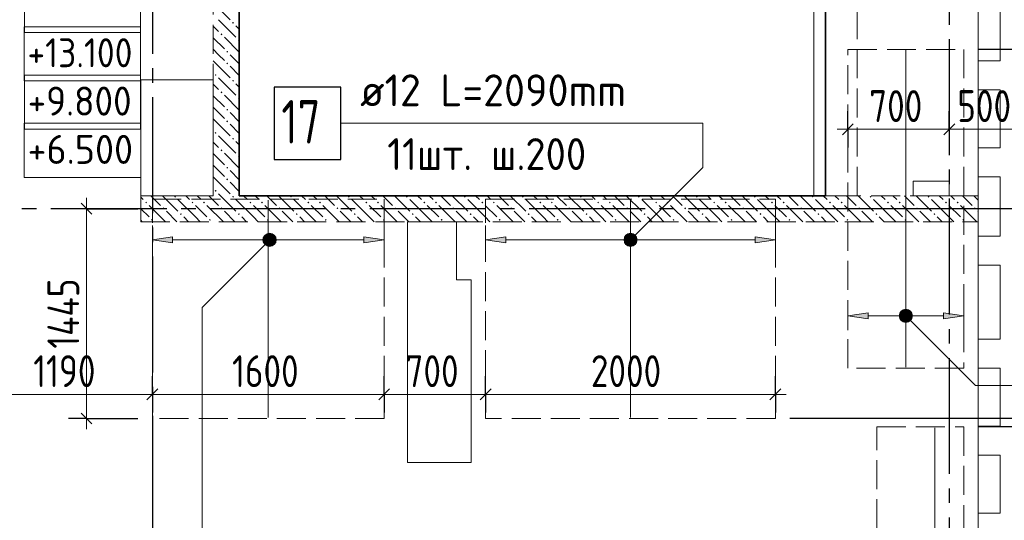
# Model space of a CAD drawing. Header units: millimetres. Extents: x 0 to 32165, y 0 to 42000.
# Tile 6 of 12: x 15409 to 22204, y 22480 to 25935. Entities that reach past the tile are written whole.
import ezdxf

# ---------------------------------------------------------------- set-up
doc = ezdxf.new("R2010")
doc.units = ezdxf.units.MM
doc.linetypes.add('______2', pattern=[270, 200, -70])
doc.linetypes.add('______5', pattern=[1100, 800, -100, 100, -100])
for name, color, linetype, lineweight in [('Standard', 7, 'Continuous', 25), ('Высотные отметки', 7, 'Continuous', 25), ('ДОП Верх по Х', 7, 'Continuous', 25), ('ЖБ Балка Вышележаща', 7, 'Continuous', 25), ('Оси', 40, '______5', 18), ('Позиционная метка номер позиции', 7, 'Continuous', 13), ('Примечания', 7, 'Continuous', 25), ('Размерная выноска', 7, 'Continuous', 13)]:
    doc.layers.add(name, color=color, linetype=linetype, lineweight=lineweight)
for name, color, linetype, lineweight, true_color in [('ЖБ Балка Нижележащая', 7, '______2', 25, 0x8c8cff), ('ЖБ Перекрытие верхний уровень', 7, 'Continuous', 25, 0xe0e0ff), ('ЖБ Стена верхний уровень', 7, 'Continuous', 25, 0x006e00)]:
    doc.layers.add(name, color=color, linetype=linetype, lineweight=lineweight, true_color=true_color)
doc.styles.add('GOST 2.304-81', font='txt')
doc.styles.add('ISOCPEUR', font='txt')

msp = doc.modelspace()

# ---------------------------------------------------------------- hatches: boundary and pattern name
at = {"layer": 'ДОП Верх по Х', "linetype": 'Continuous', "lineweight": 13, "transparency": 33554687}
for points in [[(16464, 24395.5), (16324, 24415.5), (16464, 24435.5)], [(18764, 24395.5), (18624, 24415.5), (18764, 24435.5)], [(21264, 23871), (21124, 23891), (21264, 23911)]]:
    msp.add_hatch(color=7, dxfattribs=at).paths.add_polyline_path(points, flags=16)
for points in [[(17091.7, 24396.8), (17091.7, 24434.3), (17086.5, 24415.5)], [(17091.7, 24434.3), (17105.2, 24383.3), (17105.2, 24447.7)], [(17091.7, 24434.3), (17091.7, 24396.8), (17105.2, 24383.3)], [(17105.2, 24447.7), (17124, 24378), (17124, 24453)], [(17105.2, 24447.7), (17105.2, 24383.3), (17124, 24378)], [(17124, 24453), (17124, 24378), (17142.7, 24383.3)], [(17124, 24453), (17142.7, 24383.3), (17142.7, 24447.7)], [(17142.7, 24447.7), (17142.7, 24383.3), (17156.2, 24396.8)], [(17142.7, 24447.7), (17156.2, 24396.8), (17156.2, 24434.3)], [(17156.2, 24434.3), (17156.2, 24396.8), (17161.5, 24415.5)], [(17784, 24395.5), (17924, 24415.5), (17784, 24435.5)], [(19591.7, 24396.8), (19591.7, 24434.3), (19586.5, 24415.5)], [(19591.7, 24434.3), (19605.2, 24383.3), (19605.2, 24447.7)], [(19591.7, 24434.3), (19591.7, 24396.8), (19605.2, 24383.3)], [(19605.2, 24447.7), (19624, 24378), (19624, 24453)], [(19605.2, 24447.7), (19605.2, 24383.3), (19624, 24378)], [(19624, 24453), (19624, 24378), (19642.7, 24383.3)], [(19624, 24453), (19642.7, 24383.3), (19642.7, 24447.7)], [(19642.7, 24447.7), (19642.7, 24383.3), (19656.2, 24396.8)], [(19642.7, 24447.7), (19656.2, 24396.8), (19656.2, 24434.3)], [(19656.2, 24434.3), (19656.2, 24396.8), (19661.5, 24415.5)], [(20484, 24395.5), (20624, 24415.5), (20484, 24435.5)], [(21491.7, 23909.7), (21505.2, 23858.7), (21505.2, 23923.2)], [(21505.2, 23923.2), (21524, 23853.5), (21524, 23928.5)], [(21505.2, 23923.2), (21505.2, 23858.7), (21524, 23853.5)], [(21524, 23928.5), (21524, 23853.5), (21542.7, 23858.7)], [(21524, 23928.5), (21542.7, 23858.7), (21542.7, 23923.2)], [(21542.7, 23923.2), (21542.7, 23858.7), (21556.2, 23872.2)], [(21542.7, 23923.2), (21556.2, 23872.2), (21556.2, 23909.7)], [(21491.7, 23872.2), (21491.7, 23909.7), (21486.5, 23891)], [(21491.7, 23909.7), (21491.7, 23872.2), (21505.2, 23858.7)], [(21556.2, 23909.7), (21556.2, 23872.2), (21561.5, 23891)], [(21784, 23871), (21924, 23891), (21784, 23911)]]:
    msp.add_hatch(color=7, dxfattribs=at).paths.add_polyline_path(points)
at = {"layer": 'ЖБ Стена верхний уровень', "linetype": 'Continuous', "lineweight": 18, "transparency": 33554687}
for points in [[(16874.5, 25913.1), (16881, 25919.6), (16887.5, 25913.1), (16881, 25906.6)], [(16794.5, 25833.1), (16801, 25839.6), (16807.5, 25833.1), (16801, 25826.6)], [(16914.5, 25793.1), (16921, 25799.6), (16924, 25796.6), (16924, 25789.7), (16921, 25786.6)], [(16834.5, 25713.1), (16840.9, 25719.6), (16847.4, 25713.1), (16840.9, 25706.6)], [(16834.5, 25633.1), (16840.9, 25639.6), (16847.4, 25633.1), (16840.9, 25626.6)], [(16754.4, 25553.1), (16760.9, 25559.6), (16767.4, 25553.1), (16760.9, 25546.6)], [(16874.5, 25513.1), (16881, 25519.6), (16887.5, 25513.1), (16881, 25506.6)], [(16794.5, 25433.1), (16801, 25439.6), (16807.5, 25433.1), (16801, 25426.6)], [(16914.5, 25393.1), (16921, 25399.6), (16924, 25396.6), (16924, 25389.7), (16921, 25386.6)], [(16834.5, 25313.1), (16840.9, 25319.6), (16847.4, 25313.1), (16840.9, 25306.6)], [(16834.5, 25233.1), (16840.9, 25239.6), (16847.4, 25233.1), (16840.9, 25226.6)], [(16754.4, 25153.1), (16760.9, 25159.6), (16767.4, 25153.1), (16760.9, 25146.6)], [(16874.5, 25113.1), (16881, 25119.6), (16887.5, 25113.1), (16881, 25106.6)], [(16794.5, 25033.1), (16801, 25039.6), (16807.5, 25033.1), (16801, 25026.6)], [(16914.5, 24993.1), (16921, 24999.6), (16924, 24996.6), (16924, 24989.7), (16921, 24986.6)], [(16834.5, 24913.1), (16840.9, 24919.6), (16847.4, 24913.1), (16840.9, 24906.6)], [(16834.5, 24833.1), (16840.9, 24839.6), (16847.4, 24833.1), (16840.9, 24826.6)], [(16754.4, 24753.1), (16760.9, 24759.6), (16767.4, 24753.1), (16760.9, 24746.6)], [(16274.5, 24673.1), (16281, 24679.6), (16287.5, 24673.1), (16281, 24666.6)], [(16474.5, 24713.1), (16481, 24719.6), (16487.5, 24713.1), (16481, 24706.6)], [(16594.5, 24673.1), (16601, 24679.6), (16607.5, 24673.1), (16601, 24666.6)], [(16674.5, 24673.1), (16681, 24679.6), (16687.5, 24673.1), (16681, 24666.6)], [(16874.5, 24713.1), (16881, 24719.6), (16887.5, 24713.1), (16881, 24706.6)], [(16994.5, 24673.1), (17001, 24679.6), (17007.5, 24673.1), (17001, 24666.6)], [(17074.5, 24673.1), (17081, 24679.6), (17087.5, 24673.1), (17081, 24666.6)], [(17274.5, 24713.1), (17281, 24719.6), (17287.5, 24713.1), (17281, 24706.6)], [(17394.5, 24673.1), (17401, 24679.6), (17407.5, 24673.1), (17401, 24666.6)], [(17474.5, 24673.1), (17481, 24679.6), (17487.5, 24673.1), (17481, 24666.6)], [(17674.5, 24713.1), (17681, 24719.6), (17687.5, 24713.1), (17681, 24706.6)], [(17794.5, 24673.1), (17801, 24679.6), (17807.5, 24673.1), (17801, 24666.6)], [(17874.5, 24673.1), (17881, 24679.6), (17887.5, 24673.1), (17881, 24666.6)], [(18074.5, 24713.1), (18081, 24719.6), (18087.5, 24713.1), (18081, 24706.6)], [(18194.5, 24673.1), (18201, 24679.6), (18207.5, 24673.1), (18201, 24666.6)], [(18274.5, 24673.1), (18281, 24679.6), (18287.5, 24673.1), (18281, 24666.6)], [(18474.5, 24713.1), (18481, 24719.6), (18487.5, 24713.1), (18481, 24706.6)], [(18594.5, 24673.1), (18601, 24679.6), (18607.5, 24673.1), (18601, 24666.6)], [(18674.5, 24673.1), (18681, 24679.6), (18687.5, 24673.1), (18681, 24666.6)], [(18874.5, 24713.1), (18881, 24719.6), (18887.5, 24713.1), (18881, 24706.6)], [(18994.5, 24673.1), (19001, 24679.6), (19007.5, 24673.1), (19001, 24666.6)], [(19074.5, 24673.1), (19081, 24679.6), (19087.5, 24673.1), (19081, 24666.6)], [(19274.5, 24713.1), (19281, 24719.6), (19287.5, 24713.1), (19281, 24706.6)], [(19394.5, 24673.1), (19401, 24679.6), (19407.5, 24673.1), (19401, 24666.6)], [(19474.5, 24673.1), (19481, 24679.6), (19487.5, 24673.1), (19481, 24666.6)], [(19674.5, 24713.1), (19681, 24719.6), (19687.5, 24713.1), (19681, 24706.6)], [(19794.5, 24673.1), (19801, 24679.6), (19807.5, 24673.1), (19801, 24666.6)], [(19874.5, 24673.1), (19881, 24679.6), (19887.5, 24673.1), (19881, 24666.6)], [(20074.5, 24713.1), (20081, 24719.6), (20087.5, 24713.1), (20081, 24706.6)], [(20194.5, 24673.1), (20201, 24679.6), (20207.5, 24673.1), (20201, 24666.6)], [(20274.5, 24673.1), (20281, 24679.6), (20287.5, 24673.1), (20281, 24666.6)], [(20474.5, 24713.1), (20481, 24719.6), (20487.5, 24713.1), (20481, 24706.6)], [(20594.5, 24673.1), (20601, 24679.6), (20607.5, 24673.1), (20601, 24666.6)], [(20674.5, 24673.1), (20681, 24679.6), (20687.5, 24673.1), (20681, 24666.6)], [(20874.5, 24713.1), (20881, 24719.6), (20887.5, 24713.1), (20881, 24706.6)], [(20994.5, 24673.1), (21001, 24679.6), (21007.5, 24673.1), (21001, 24666.6)], [(21074.5, 24673.1), (21081, 24679.6), (21087.5, 24673.1), (21081, 24666.6)], [(21274.5, 24713.1), (21281, 24719.6), (21287.5, 24713.1), (21281, 24706.6)], [(21394.5, 24673.1), (21401, 24679.6), (21407.5, 24673.1), (21401, 24666.6)], [(21474.5, 24673.1), (21481, 24679.6), (21487.5, 24673.1), (21481, 24666.6)], [(21674.5, 24713.1), (21681, 24719.6), (21687.5, 24713.1), (21681, 24706.6)], [(21794.5, 24673.1), (21801, 24679.6), (21807.5, 24673.1), (21801, 24666.6)], [(21874.5, 24673.1), (21881, 24679.6), (21887.5, 24673.1), (21881, 24666.6)], [(16394.5, 24633.1), (16401, 24639.6), (16407.5, 24633.1), (16401, 24626.6)], [(16514.5, 24593.1), (16521, 24599.6), (16527.5, 24593.1), (16521, 24586.6)], [(16794.5, 24633.1), (16801, 24639.6), (16807.5, 24633.1), (16801, 24626.6)], [(16914.5, 24593.1), (16921, 24599.6), (16927.5, 24593.1), (16921, 24586.6)], [(17194.5, 24633.1), (17201, 24639.6), (17207.5, 24633.1), (17201, 24626.6)], [(17314.5, 24593.1), (17321, 24599.6), (17327.5, 24593.1), (17321, 24586.6)], [(17594.5, 24633.1), (17601, 24639.6), (17607.5, 24633.1), (17601, 24626.6)], [(17714.5, 24593.1), (17721, 24599.6), (17727.5, 24593.1), (17721, 24586.6)], [(17994.5, 24633.1), (18001, 24639.6), (18007.5, 24633.1), (18001, 24626.6)], [(18114.5, 24593.1), (18121, 24599.6), (18127.5, 24593.1), (18121, 24586.6)], [(18394.5, 24633.1), (18401, 24639.6), (18407.5, 24633.1), (18401, 24626.6)], [(18514.5, 24593.1), (18521, 24599.6), (18527.5, 24593.1), (18521, 24586.6)], [(18794.5, 24633.1), (18801, 24639.6), (18807.5, 24633.1), (18801, 24626.6)], [(18914.5, 24593.1), (18921, 24599.6), (18927.4, 24593.1), (18921, 24586.6)], [(19194.5, 24633.1), (19201, 24639.6), (19207.5, 24633.1), (19201, 24626.6)], [(19314.5, 24593.1), (19321, 24599.6), (19327.4, 24593.1), (19321, 24586.6)], [(19594.5, 24633.1), (19601, 24639.6), (19607.5, 24633.1), (19601, 24626.6)], [(19714.5, 24593.1), (19721, 24599.6), (19727.4, 24593.1), (19721, 24586.6)], [(19994.5, 24633.1), (20001, 24639.6), (20007.5, 24633.1), (20001, 24626.6)], [(20114.5, 24593.1), (20121, 24599.6), (20127.4, 24593.1), (20121, 24586.6)], [(20394.5, 24633.1), (20401, 24639.6), (20407.5, 24633.1), (20401, 24626.6)], [(20514.5, 24593.1), (20521, 24599.6), (20527.4, 24593.1), (20521, 24586.6)], [(20794.5, 24633.1), (20801, 24639.6), (20807.5, 24633.1), (20801, 24626.6)], [(20914.5, 24593.1), (20921, 24599.6), (20927.4, 24593.1), (20921, 24586.6)], [(21194.5, 24633.1), (21201, 24639.6), (21207.5, 24633.1), (21201, 24626.6)], [(21314.5, 24593.1), (21321, 24599.6), (21327.4, 24593.1), (21321, 24586.6)], [(21594.5, 24633.1), (21601, 24639.6), (21607.5, 24633.1), (21601, 24626.6)], [(21714.5, 24593.1), (21721, 24599.6), (21727.4, 24593.1), (21721, 24586.6)], [(21994.5, 24633.1), (22001, 24639.6), (22007.5, 24633.1), (22001, 24626.6)], [(16314.5, 24553.1), (16321, 24559.6), (16327.5, 24553.1), (16321, 24546.6)], [(16714.5, 24553.1), (16721, 24559.6), (16727.5, 24553.1), (16721, 24546.6)], [(17114.5, 24553.1), (17121, 24559.6), (17127.5, 24553.1), (17121, 24546.6)], [(17514.5, 24553.1), (17521, 24559.6), (17527.5, 24553.1), (17521, 24546.6)], [(17914.5, 24553.1), (17921, 24559.6), (17927.5, 24553.1), (17921, 24546.6)], [(18314.5, 24553.1), (18321, 24559.6), (18327.5, 24553.1), (18321, 24546.6)], [(18714.5, 24553.1), (18721, 24559.6), (18727.4, 24553.1), (18721, 24546.6)], [(19114.5, 24553.1), (19121, 24559.6), (19127.4, 24553.1), (19121, 24546.6)], [(19514.5, 24553.1), (19521, 24559.6), (19527.4, 24553.1), (19521, 24546.6)], [(19914.5, 24553.1), (19921, 24559.6), (19927.4, 24553.1), (19921, 24546.6)], [(20314.5, 24553.1), (20321, 24559.6), (20327.4, 24553.1), (20321, 24546.6)], [(20714.5, 24553.1), (20721, 24559.6), (20727.4, 24553.1), (20721, 24546.6)], [(21114.5, 24553.1), (21121, 24559.6), (21127.4, 24553.1), (21121, 24546.6)], [(21514.5, 24553.1), (21521, 24559.6), (21527.4, 24553.1), (21521, 24546.6)], [(21914.5, 24553.1), (21921, 24559.6), (21927.4, 24553.1), (21921, 24546.6)]]:
    msp.add_hatch(color=7, dxfattribs=at).paths.add_polyline_path(points, flags=16)
at = {"layer": 'Позиционная метка номер позиции', "linetype": 'Continuous', "lineweight": 13, "transparency": 33554687}
for points in [[(17165.8, 24383.7), (17102.2, 24447.3), (17090.7, 24427)], [(17165.8, 24383.7), (17090.7, 24427), (17145.4, 24372.2)], [(17145.4, 24372.2), (17090.7, 24427), (17090.7, 24404)], [(17145.4, 24372.2), (17090.7, 24404), (17122.5, 24372.2)], [(17122.5, 24372.2), (17090.7, 24404), (17102.2, 24383.7)], [(17177.3, 24404), (17122.5, 24458.8), (17102.2, 24447.3)], [(17177.3, 24404), (17102.2, 24447.3), (17165.8, 24383.7)], [(17177.3, 24427), (17145.4, 24458.8), (17122.5, 24458.8)], [(17177.3, 24427), (17122.5, 24458.8), (17177.3, 24404)], [(17145.4, 24458.8), (17177.3, 24427), (17165.8, 24447.3)], [(19580.7, 24427), (19655.8, 24383.7), (19592.2, 24447.3)], [(19580.7, 24404), (19635.4, 24372.2), (19580.7, 24427)], [(19580.7, 24427), (19635.4, 24372.2), (19655.8, 24383.7)], [(19612.5, 24372.2), (19580.7, 24404), (19592.2, 24383.7)], [(19580.7, 24404), (19612.5, 24372.2), (19635.4, 24372.2)], [(19592.2, 24447.3), (19667.3, 24404), (19612.5, 24458.8)], [(19592.2, 24447.3), (19655.8, 24383.7), (19667.3, 24404)], [(19612.5, 24458.8), (19667.3, 24404), (19667.3, 24427)], [(19612.5, 24458.8), (19667.3, 24427), (19635.4, 24458.8)], [(19635.4, 24458.8), (19667.3, 24427), (19655.8, 24447.3)], [(21480.7, 23902.5), (21512.5, 23934.3), (21492.2, 23922.8)], [(21512.5, 23934.3), (21480.7, 23902.5), (21480.7, 23879.5)], [(21512.5, 23934.3), (21480.7, 23879.5), (21535.4, 23934.3)], [(21535.4, 23934.3), (21480.7, 23879.5), (21492.2, 23859.2)], [(21535.4, 23934.3), (21492.2, 23859.2), (21555.8, 23922.8)], [(21555.8, 23922.8), (21492.2, 23859.2), (21512.5, 23847.7)], [(21555.8, 23922.8), (21512.5, 23847.7), (21567.3, 23902.5)], [(21567.3, 23902.5), (21512.5, 23847.7), (21535.4, 23847.7)], [(21567.3, 23902.5), (21535.4, 23847.7), (21567.3, 23879.5)], [(21567.3, 23879.5), (21535.4, 23847.7), (21555.8, 23859.2)]]:
    msp.add_hatch(color=7, dxfattribs=at).paths.add_polyline_path(points)

# ---------------------------------------------------------------- linework, layer by layer
at = {"layer": 'Standard', "color": 251, "linetype": 'Continuous', "lineweight": -3, "true_color": 0x656565, "transparency": 33554687}
for p, q in [((21124, 25178.4), (21124, 25303.4)), ((21824, 25178.4), (21824, 25303.4)), ((21124, 25178.4), (21124, 25053.4)), ((21824, 25178.4), (21824, 25053.4)), ((15869.7, 24630), (15744.7, 24630)), ((15869.7, 24630), (15744.7, 24630)), ((15869.7, 24630), (15994.7, 24630)), ((15869.7, 24630), (16224, 24630)), ((15869.7, 24630), (15994.7, 24630)), ((15869.7, 24630), (16224, 24630)), ((22735.7, 24630), (20724, 24630)), ((16324, 23349.3), (16324, 23474.3)), ((17924, 23349.3), (17924, 23474.3)), ((18624, 23349.3), (18624, 23474.3)), ((20624, 23349.3), (20624, 23474.3)), ((16324, 23349.3), (16324, 23224.3)), ((16324, 23349.3), (16324, 23349.3)), ((17924, 23349.3), (17924, 23224.3)), ((17924, 23349.3), (17924, 23349.3)), ((18624, 23349.3), (18624, 23224.3)), ((18624, 23349.3), (18624, 23349.3)), ((20624, 23349.3), (20624, 23224.3)), ((20624, 23349.3), (20624, 23349.3)), ((15869.7, 23183), (15744.7, 23183)), ((15869.7, 23183), (15744.7, 23183)), ((15869.7, 23183), (15994.7, 23183)), ((15869.7, 23183), (16224, 23183)), ((15869.7, 23183), (15994.7, 23183)), ((15869.7, 23183), (16224, 23183))]:
    msp.add_line(p, q, dxfattribs=at)
at = {"layer": 'Standard', "color": 7, "linetype": 'Continuous', "lineweight": 25, "transparency": 33554687}
for p, q in [((21086.5, 25140.9), (21161.5, 25215.9)), ((21786.5, 25140.9), (21861.5, 25215.9)), ((15832.2, 24667.5), (15907.2, 24592.5)), ((15832.2, 24667.5), (15907.2, 24592.5)), ((16286.5, 23311.8), (16361.5, 23386.8)), ((17886.5, 23311.8), (17961.5, 23386.8)), ((18586.5, 23311.8), (18661.5, 23386.8)), ((20586.5, 23311.8), (20661.5, 23386.8)), ((15832.2, 23220.5), (15907.2, 23145.5)), ((15832.2, 23220.5), (15907.2, 23145.5))]:
    msp.add_line(p, q, dxfattribs=at)
at = {"layer": 'Standard', "color": 7, "linetype": 'Continuous', "lineweight": 13, "transparency": 33554687}
for p, q in [((21124, 25178.4), (21049, 25178.4)), ((21824, 25178.4), (22324, 25178.4)), ((15869.7, 24630), (15869.7, 24705)), ((15869.7, 24630), (15869.7, 24705)), ((15134, 23349.3), (16324, 23349.3)), ((16324, 23349.3), (17924, 23349.3)), ((17924, 23349.3), (18624, 23349.3)), ((18624, 23349.3), (20624, 23349.3)), ((20624, 23349.3), (20699, 23349.3)), ((15869.7, 23183), (15869.7, 23108)), ((15869.7, 23183), (15869.7, 23108))]:
    msp.add_line(p, q, dxfattribs=at)
for points in [[(7674, 17930), (22024, 17930), (22024, 39170), (7674, 39170), (7674, 17930)], [(21124, 25178.4), (21325.6, 25178.4), (21325.6, 25178.4), (21824, 25178.4)], [(15869.7, 24630), (15869.7, 23606), (15869.7, 23606), (15869.7, 23183)], [(15869.7, 24630), (15869.7, 23606), (15869.7, 23606), (15869.7, 23183)]]:
    msp.add_lwpolyline(points, dxfattribs=at)
at = {"layer": 'Standard', "color": 251, "linetype": 'Continuous', "lineweight": -3, "true_color": 0x656565, "transparency": 33554687}
for points in [[(24211.9, 25730), (24194.9, 25730), (24194.9, 25730), (24194.9, 25730), (24194.9, 25730), (24194.9, 25730), (24194.9, 25730), (24194.9, 25730), (24194.9, 25730), (22024, 25730)], [(22735.7, 23183), (22718.7, 23183), (22718.7, 23183), (22718.7, 23183), (22718.7, 23183), (22718.7, 23183), (22718.7, 23183), (22718.7, 23183), (22718.7, 23183), (22718.7, 23183), (22718.7, 23183), (20724, 23183)], [(22735.7, 23124.8), (22718.7, 23124.8), (22718.7, 23124.8), (22718.7, 23124.8), (22718.7, 23124.8), (22718.7, 23124.8), (22718.7, 23124.8), (22718.7, 23124.8), (22718.7, 23124.8), (22718.7, 23124.8), (22718.7, 23124.8), (22024, 23124.8)]]:
    msp.add_lwpolyline(points, dxfattribs=at)
at = {"layer": 'Высотные отметки', "color": 7, "linetype": 'Continuous', "lineweight": 18, "transparency": 33554687}
for points in [[(15441.4, 25846.3), (16242.1, 25846.3), (16242.1, 26219.6), (15441.4, 26219.6), (15441.4, 25846.3)], [(15439.9, 25512.9), (16242.4, 25512.9), (16242.4, 25886.3), (15439.9, 25886.3), (15439.9, 25512.9)], [(15440.6, 25179.6), (16242.9, 25179.6), (16242.9, 25552.9), (15440.6, 25552.9), (15440.6, 25179.6)], [(15439, 24846.3), (16244.5, 24846.3), (16244.5, 25219.6), (15439, 25219.6), (15439, 24846.3)]]:
    msp.add_lwpolyline(points, dxfattribs=at)
at = {"layer": 'ДОП Верх по Х', "color": 7, "linetype": 'Continuous', "lineweight": 18, "transparency": 33554687}
for p, q in [((21524, 23536), (21524, 25724)), ((17124, 23189), (17124, 24689)), ((19624, 23189), (19624, 24689)), ((21724, 23118.8), (21724, 19730.8))]:
    msp.add_line(p, q, dxfattribs=at)
at = {"layer": 'ДОП Верх по Х', "color": 7, "linetype": 'Continuous', "lineweight": 13, "transparency": 33554687}
msp.add_line((17738, 25220), (19824, 25220), dxfattribs=at)
at = {"layer": 'ДОП Верх по Х', "color": 251, "linetype": 'Continuous', "lineweight": 13, "true_color": 0x494949, "transparency": 33554687}
for p, q in [((16324, 24415.5), (16324, 24515.5)), ((17924, 24415.5), (17924, 24515.5)), ((18624, 24415.5), (18624, 24515.5)), ((20624, 24415.5), (20624, 24515.5)), ((16324, 24415.5), (16464, 24435.5)), ((16464, 24395.5), (16324, 24415.5)), ((16324, 24415.5), (16324, 24315.5)), ((16324, 24415.5), (16324, 24415.5)), ((16464, 24435.5), (16464, 24395.5)), ((16464, 24415.5), (17094, 24415.5)), ((17124, 24453), (17124, 24453)), ((17154, 24415.5), (17784, 24415.5)), ((17924, 24415.5), (17784, 24435.5)), ((17784, 24435.5), (17784, 24395.5)), ((17784, 24395.5), (17924, 24415.5)), ((17924, 24415.5), (17924, 24315.5)), ((17924, 24415.5), (17924, 24415.5)), ((18624, 24415.5), (18764, 24435.5)), ((18764, 24395.5), (18624, 24415.5)), ((18624, 24415.5), (18624, 24315.5)), ((18624, 24415.5), (18624, 24415.5)), ((18764, 24435.5), (18764, 24395.5)), ((18764, 24415.5), (19594, 24415.5)), ((19624, 24453), (19624, 24453)), ((19654, 24415.5), (20484, 24415.5)), ((20624, 24415.5), (20484, 24435.5)), ((20484, 24435.5), (20484, 24395.5)), ((20484, 24395.5), (20624, 24415.5)), ((20624, 24415.5), (20624, 24315.5)), ((20624, 24415.5), (20624, 24415.5)), ((17124, 24378), (17124, 24378)), ((19624, 24378), (19624, 24378)), ((21124, 23891), (21124, 23991)), ((21924, 23891), (21924, 23991)), ((21524, 23928.5), (21524, 23928.5)), ((21124, 23891), (21264, 23911)), ((21264, 23871), (21124, 23891)), ((21124, 23891), (21124, 23791)), ((21124, 23891), (21124, 23891)), ((21264, 23911), (21264, 23871)), ((21264, 23891), (21494, 23891)), ((21524, 23853.5), (21524, 23853.5)), ((21554, 23891), (21784, 23891)), ((21924, 23891), (21784, 23911)), ((21784, 23911), (21784, 23871)), ((21784, 23871), (21924, 23891)), ((21924, 23891), (21924, 23791)), ((21924, 23891), (21924, 23891))]:
    msp.add_line(p, q, dxfattribs=at)
at = {"layer": 'ДОП Верх по Х', "color": 7, "linetype": 'Continuous', "lineweight": 25, "transparency": 33554687}
msp.add_lwpolyline([(17164, 24970), (17624, 24970), (17624, 25470), (17164, 25470), (17164, 24970)], dxfattribs=at)
at = {"layer": 'ДОП Верх по Х', "color": 251, "linetype": 'Continuous', "lineweight": 13, "true_color": 0x494949, "transparency": 33554687}
for centre in [(17124, 24415.5), (19624, 24415.5), (21524, 23891)]:
    msp.add_circle(centre, 37.5, dxfattribs=at)
at = {"layer": 'ЖБ Балка Вышележаща', "color": 7, "linetype": 'Continuous', "lineweight": 18, "transparency": 33554687}
for p, q in [((20889, 27250), (20889, 24720)), ((20969, 24720), (20969, 27250)), ((20889, 24720), (20969, 24720))]:
    msp.add_line(p, q, dxfattribs=at)
at = {"layer": 'ЖБ Балка Нижележащая', "color": 251, "linetype": '______2', "lineweight": 18, "true_color": 0x656565, "transparency": 33554687}
for p, q in [((21189, 24720), (21189, 27250)), ((20969, 24720), (21189, 24720))]:
    msp.add_line(p, q, dxfattribs=at)
at = {"layer": 'ЖБ Перекрытие верхний уровень', "color": 7, "linetype": 'Continuous', "lineweight": 18, "transparency": 33554687}
for p, q in [((20969, 24720), (20969, 27250)), ((22024, 25650), (22024, 26050)), ((22174, 26050), (22174, 25650)), ((16924, 26015), (16924, 24720)), ((22174, 25650), (22024, 25650)), ((16744, 25520), (16244, 25520)), ((16244, 25520), (16244, 24720)), ((16744, 24720), (16744, 25520)), ((22024, 25050), (22024, 25450)), ((22024, 25450), (22174, 25450)), ((22174, 25450), (22174, 25050)), ((22174, 25050), (22024, 25050)), ((21824, 24820), (21574, 24820)), ((21574, 24820), (21574, 24720)), ((21824, 24720), (21824, 24820)), ((22024, 24540), (22024, 24850)), ((22024, 24850), (22174, 24850)), ((22174, 24850), (22174, 24440)), ((16244, 24720), (16744, 24720)), ((16924, 24720), (20969, 24720)), ((21574, 24720), (21824, 24720)), ((18424, 24540), (18084, 24540)), ((18084, 24540), (18084, 24140)), ((18424, 24140), (18424, 24540)), ((22024, 24440), (22024, 24540)), ((22174, 24440), (22024, 24440)), ((22024, 23730), (22024, 24240)), ((22024, 24240), (22174, 24240)), ((22174, 24240), (22174, 23730)), ((18084, 24140), (18084, 22880)), ((18524, 24140), (18424, 24140)), ((18524, 22880), (18524, 24140)), ((22174, 23730), (22024, 23730)), ((22024, 23130), (22024, 23530)), ((22024, 23530), (22174, 23530)), ((22174, 23530), (22174, 23130)), ((22174, 23130), (22024, 23130)), ((22024, 22530), (22024, 22930)), ((22024, 22930), (22174, 22930)), ((22174, 22930), (22174, 22530)), ((18084, 22880), (18524, 22880)), ((22174, 22530), (22024, 22530))]:
    msp.add_line(p, q, dxfattribs=at)
at = {"layer": 'ЖБ Стена верхний уровень', "color": 251, "linetype": '______2', "lineweight": 13, "true_color": 0x656565, "transparency": 33554687}
for p, q in [((16744, 27250), (16744, 24720)), ((16924, 24720), (16924, 27250)), ((16744, 24720), (16244, 24720)), ((16244, 24720), (16244, 24540)), ((22024, 24720), (16924, 24720)), ((22024, 24540), (22024, 24720)), ((16244, 24540), (22024, 24540))]:
    msp.add_line(p, q, dxfattribs=at)
at = {"layer": 'ЖБ Стена верхний уровень', "color": 9, "linetype": 'Continuous', "lineweight": 18, "true_color": 0xc7c7c7, "transparency": 33554687}
for p, q in [((16744, 26050.1), (16860.9, 25933.1)), ((16744, 25890.1), (16781, 25853.1)), ((16781, 25933.1), (16901, 25813.1)), ((16924, 25870.1), (16901, 25893.1)), ((16744, 25810.1), (16821, 25733.1)), ((16924, 25710.1), (16821, 25813.1)), ((16781, 25693.1), (16744, 25730.1)), ((16821, 25653.1), (16781, 25693.1)), ((16860.9, 25693.1), (16924, 25630.1)), ((16744, 25650.1), (16860.9, 25533.1)), ((16860.9, 25613.1), (16924, 25550.1)), ((16744, 25490.1), (16781, 25453.1)), ((16781, 25533.1), (16901, 25413.1)), ((16924, 25470.1), (16901, 25493.1)), ((16924, 25310.1), (16821, 25413.1)), ((16744, 25410.1), (16821, 25333.1)), ((16781, 25293.1), (16744, 25330.1)), ((16821, 25253.1), (16781, 25293.1)), ((16860.9, 25293.1), (16924, 25230.1)), ((16744, 25250.1), (16860.9, 25133.1)), ((16860.9, 25213.1), (16924, 25150.1)), ((16744, 25090.1), (16781, 25053.1)), ((16781, 25133.1), (16901, 25013.1)), ((16924, 25070.1), (16901, 25093.1)), ((16744, 25010.1), (16821, 24933.1)), ((16924, 24910.1), (16821, 25013.1)), ((16781, 24893.1), (16744, 24930.1)), ((16821, 24853.1), (16781, 24893.1)), ((16860.9, 24893.1), (16924, 24830.1)), ((16744, 24850.1), (16860.9, 24733.1)), ((16860.9, 24813.1), (16924, 24750.1)), ((16260.9, 24693.1), (16244, 24710.1)), ((16314.1, 24720), (16381, 24653.1)), ((16394.1, 24720), (16501, 24613.1)), ((16621, 24573.1), (16501, 24693.1)), ((16554.1, 24720), (16581, 24693.1)), ((16660.9, 24693.1), (16634.1, 24720)), ((16714.1, 24720), (16781, 24653.1)), ((16781, 24733.1), (16794.1, 24720)), ((16794.1, 24720), (16901, 24613.1)), ((17021, 24573.1), (16901, 24693.1)), ((16954.1, 24720), (16981, 24693.1)), ((17060.9, 24693.1), (17034.1, 24720)), ((17114.1, 24720), (17181, 24653.1)), ((17194.1, 24720), (17301, 24613.1)), ((17421, 24573.1), (17301, 24693.1)), ((17354.1, 24720), (17381, 24693.1)), ((17460.9, 24693.1), (17434.1, 24720)), ((17514.1, 24720), (17581, 24653.1)), ((17594.1, 24720), (17701, 24613.1)), ((17821, 24573.1), (17701, 24693.1)), ((17754.1, 24720), (17781, 24693.1)), ((17860.9, 24693.1), (17834.1, 24720)), ((17914.1, 24720), (17981, 24653.1)), ((17994.1, 24720), (18101, 24613.1)), ((18221, 24573.1), (18101, 24693.1)), ((18154.1, 24720), (18181, 24693.1)), ((18260.9, 24693.1), (18234.1, 24720)), ((18314.1, 24720), (18381, 24653.1)), ((18394.1, 24720), (18501, 24613.1)), ((18621, 24573.1), (18501, 24693.1)), ((18554.1, 24720), (18581, 24693.1)), ((18660.9, 24693.1), (18634.1, 24720)), ((18714.1, 24720), (18781, 24653.1)), ((18794.1, 24720), (18901, 24613.1)), ((19021, 24573.1), (18901, 24693.1)), ((18954.1, 24720), (18981, 24693.1)), ((19060.9, 24693.1), (19034.1, 24720)), ((19114.1, 24720), (19181, 24653.1)), ((19194.1, 24720), (19301, 24613.1)), ((19421, 24573.1), (19301, 24693.1)), ((19354.1, 24720), (19381, 24693.1)), ((19460.9, 24693.1), (19434.1, 24720)), ((19514.1, 24720), (19581, 24653.1)), ((19594.1, 24720), (19701, 24613.1)), ((19821, 24573.1), (19701, 24693.1)), ((19754.1, 24720), (19781, 24693.1)), ((19860.9, 24693.1), (19834.1, 24720)), ((19914.1, 24720), (19981, 24653.1)), ((19994.1, 24720), (20101, 24613.1)), ((20221, 24573.1), (20101, 24693.1)), ((20154.1, 24720), (20181, 24693.1)), ((20260.9, 24693.1), (20234.1, 24720)), ((20314.1, 24720), (20381, 24653.1)), ((20394.1, 24720), (20501, 24613.1)), ((20621, 24573.1), (20501, 24693.1)), ((20554.1, 24720), (20581, 24693.1)), ((20660.9, 24693.1), (20634.1, 24720)), ((20714.1, 24720), (20781, 24653.1)), ((20794.1, 24720), (20901, 24613.1)), ((21021, 24573.1), (20901, 24693.1)), ((20954.1, 24720), (20981, 24693.1)), ((21060.9, 24693.1), (21034.1, 24720)), ((21114.1, 24720), (21181, 24653.1)), ((21194.1, 24720), (21301, 24613.1)), ((21421, 24573.1), (21301, 24693.1)), ((21354.1, 24720), (21381, 24693.1)), ((21460.9, 24693.1), (21434.1, 24720)), ((21514.1, 24720), (21581, 24653.1)), ((21594.1, 24720), (21701, 24613.1)), ((21821, 24573.1), (21701, 24693.1)), ((21754.1, 24720), (21781, 24693.1)), ((21860.9, 24693.1), (21834.1, 24720)), ((21914.1, 24720), (21981, 24653.1)), ((21994.1, 24720), (22024, 24690.1)), ((16244, 24630.1), (16301, 24573.1)), ((16301, 24653.1), (16414.1, 24540)), ((16494.1, 24540), (16421, 24613.1)), ((16621, 24653.1), (16701, 24573.1)), ((16701, 24653.1), (16814.1, 24540)), ((16894.1, 24540), (16821, 24613.1)), ((17021, 24653.1), (17101, 24573.1)), ((17101, 24653.1), (17214.1, 24540)), ((17294.1, 24540), (17221, 24613.1)), ((17421, 24653.1), (17501, 24573.1)), ((17501, 24653.1), (17614.1, 24540)), ((17694.1, 24540), (17621, 24613.1)), ((17821, 24653.1), (17901, 24573.1)), ((17901, 24653.1), (18014.1, 24540)), ((18094.1, 24540), (18021, 24613.1)), ((18221, 24653.1), (18301, 24573.1)), ((18301, 24653.1), (18414.1, 24540)), ((18494.1, 24540), (18421, 24613.1)), ((18621, 24653.1), (18701, 24573.1)), ((18701, 24653.1), (18814.1, 24540)), ((18894.1, 24540), (18821, 24613.1)), ((19021, 24653.1), (19101, 24573.1)), ((19101, 24653.1), (19214.1, 24540)), ((19294.1, 24540), (19221, 24613.1)), ((19421, 24653.1), (19501, 24573.1)), ((19501, 24653.1), (19614.1, 24540)), ((19694.1, 24540), (19621, 24613.1)), ((19821, 24653.1), (19901, 24573.1)), ((19901, 24653.1), (20014.1, 24540)), ((20094.1, 24540), (20021, 24613.1)), ((20221, 24653.1), (20301, 24573.1)), ((20301, 24653.1), (20414.1, 24540)), ((20494.1, 24540), (20421, 24613.1)), ((20621, 24653.1), (20701, 24573.1)), ((20701, 24653.1), (20814.1, 24540)), ((20894.1, 24540), (20821, 24613.1)), ((21021, 24653.1), (21101, 24573.1)), ((21101, 24653.1), (21214.1, 24540)), ((21294.1, 24540), (21221, 24613.1)), ((21421, 24653.1), (21501, 24573.1)), ((21501, 24653.1), (21614.1, 24540)), ((21694.1, 24540), (21621, 24613.1)), ((21821, 24653.1), (21901, 24573.1)), ((21901, 24653.1), (22014.1, 24540)), ((22024, 24610.1), (22021, 24613.1)), ((16244, 24550.1), (16254.1, 24540)), ((16540.9, 24573.1), (16574.1, 24540)), ((16621, 24573.1), (16654.1, 24540)), ((16940.9, 24573.1), (16974.1, 24540)), ((17021, 24573.1), (17054.1, 24540)), ((17340.9, 24573.1), (17374.1, 24540)), ((17421, 24573.1), (17454.1, 24540)), ((17740.9, 24573.1), (17774.1, 24540)), ((17821, 24573.1), (17854.1, 24540)), ((18140.9, 24573.1), (18174.1, 24540)), ((18221, 24573.1), (18254.1, 24540)), ((18540.9, 24573.1), (18574.1, 24540)), ((18621, 24573.1), (18654.1, 24540)), ((18940.9, 24573.1), (18974.1, 24540)), ((19021, 24573.1), (19054.1, 24540)), ((19340.9, 24573.1), (19374.1, 24540)), ((19421, 24573.1), (19454.1, 24540)), ((19740.9, 24573.1), (19774.1, 24540)), ((19821, 24573.1), (19854.1, 24540)), ((20140.9, 24573.1), (20174.1, 24540)), ((20221, 24573.1), (20254.1, 24540)), ((20540.9, 24573.1), (20574.1, 24540)), ((20621, 24573.1), (20654.1, 24540)), ((20940.9, 24573.1), (20974.1, 24540)), ((21021, 24573.1), (21054.1, 24540)), ((21340.9, 24573.1), (21374.1, 24540)), ((21421, 24573.1), (21454.1, 24540)), ((21740.9, 24573.1), (21774.1, 24540)), ((21821, 24573.1), (21854.1, 24540))]:
    msp.add_line(p, q, dxfattribs=at)
at = {"layer": 'Оси', "color": 8, "linetype": '______5', "lineweight": -3, "transparency": 33554687}
for p, q in [((21824, 40100), (21824, 15930)), ((16324, 39700), (16324, 15930)), ((27424, 24630), (3600, 24630))]:
    msp.add_line(p, q, dxfattribs=at)
at = {"layer": 'Позиционная метка номер позиции', "color": 7, "linetype": 'Continuous', "lineweight": 13, "transparency": 33554687}
for p, q in [((17102.2, 24447.3), (17102.2, 24447.3)), ((17165.8, 24447.3), (17165.8, 24447.3)), ((19592.2, 24447.3), (19592.2, 24447.3)), ((19655.8, 24447.3), (19655.8, 24447.3)), ((17102.2, 24383.7), (17102.2, 24383.7)), ((17165.8, 24383.7), (17165.8, 24383.7)), ((19592.2, 24383.7), (19592.2, 24383.7)), ((19655.8, 24383.7), (19655.8, 24383.7)), ((21492.2, 23922.8), (21492.2, 23922.8)), ((21555.8, 23922.8), (21555.8, 23922.8)), ((21492.2, 23859.2), (21492.2, 23859.2)), ((21555.8, 23859.2), (21555.8, 23859.2))]:
    msp.add_line(p, q, dxfattribs=at)
for points in [[(19624, 24415.5), (20124, 24915.5), (20124, 25220), (17624, 25220)], [(17134, 24415.5), (16667.3, 23948.8), (16667.3, 22090.4), (19167.3, 22090.4)], [(21524, 23891), (22004.8, 23410.2), (26711.9, 23410.2)]]:
    msp.add_lwpolyline(points, dxfattribs=at)
for centre in [(17134, 24415.5), (19624, 24415.5), (21524, 23891)]:
    msp.add_circle(centre, 45, dxfattribs=at)
at = {"layer": 'Примечания', "color": 7, "linetype": '______2', "lineweight": 18, "transparency": 33554687}
for p, q in [((21124, 25730), (21924, 25730)), ((21124, 23530), (21124, 25730)), ((21924, 25730), (21924, 23530)), ((16324, 24695), (17924, 24695)), ((16324, 23183), (16324, 24695)), ((17924, 24695), (17924, 23183)), ((18624, 24695), (20624, 24695)), ((18624, 23183), (18624, 24695)), ((20624, 24695), (20624, 23183)), ((21924, 23530), (21124, 23530)), ((17924, 23183), (16324, 23183)), ((20624, 23183), (18624, 23183)), ((21324, 23124.8), (21924, 23124.8)), ((21324, 19724.8), (21324, 23124.8)), ((21924, 23124.8), (21924, 19724.8))]:
    msp.add_line(p, q, dxfattribs=at)
at = {"layer": 'Размерная выноска', "color": 7, "linetype": 'Continuous', "lineweight": 35, "transparency": 33554687}
msp.add_lwpolyline([(16924, 24720), (20969, 24720), (20969, 27250), (20864, 27250), (20864, 29180), (16424, 29180), (16424, 27430), (16924, 27430), (16924, 24720)], dxfattribs=at)

# ---------------------------------------------------------------- texts
at = {"layer": 'Standard', "color": 7, "linetype": 'Continuous', "lineweight": 25, "transparency": 33554687, "char_height": 220, "attachment_point": 7, "style": 'GOST 2.304-81'}
for s, insert, width in [('700', (21270.7, 25228.4), 531.973), ('500', (21878.5, 25228.4), 516.396), ('1190', (15502.2, 23399.3), 578.854), ('1600', (16873.8, 23399.3), 625.735), ('700', (18070.7, 23399.3), 531.973), ('2000', (19350.3, 23399.3), 672.622)]:
    msp.add_mtext(s, dxfattribs=dict(at, insert=insert, width=width))
at = {"layer": 'Standard', "color": 7, "linetype": 'Continuous', "lineweight": 25, "transparency": 33554687, "insert": (15819.7, 23664.2), "char_height": 220, "width": 610.165, "attachment_point": 7, "rotation": 90, "style": 'GOST 2.304-81'}
msp.add_mtext('1445', dxfattribs=at)
msp.add_mtext('1445', dxfattribs=at)
at = {"layer": 'Высотные отметки', "color": 7, "linetype": 'Continuous', "lineweight": 18, "transparency": 33554687, "char_height": 200, "attachment_point": 7, "style": 'GOST 2.304-81'}
for s, insert, width in [('\\W1.11;+13.100', (15462.2, 25606.3), 868.85), ('\\W1.16;+9.800', (15463.8, 25272.9), 876.161), ('\\W1.19;+6.500', (15462.8, 24939.6), 880.168)]:
    msp.add_mtext(s, dxfattribs=dict(at, insert=insert, width=width))
at = {"layer": 'ДОП Верх по Х', "color": 7, "linetype": 'Continuous', "lineweight": 13, "transparency": 33554687, "attachment_point": 7, "style": 'ISOCPEUR'}
for s, insert, char_height, width in [('\\W0.96;ø12 L=2090mm ', (17758, 25337.3), 220, 2150.516), ('\\W0.75;17', (17214, 25080), 300, 472.272), ('\\W0.93;11шт. ш.200 ', (17945, 24897.3), 220, 1773.346)]:
    msp.add_mtext(s, dxfattribs=dict(at, insert=insert, char_height=char_height, width=width))

doc.saveas('drawing.dxf')
